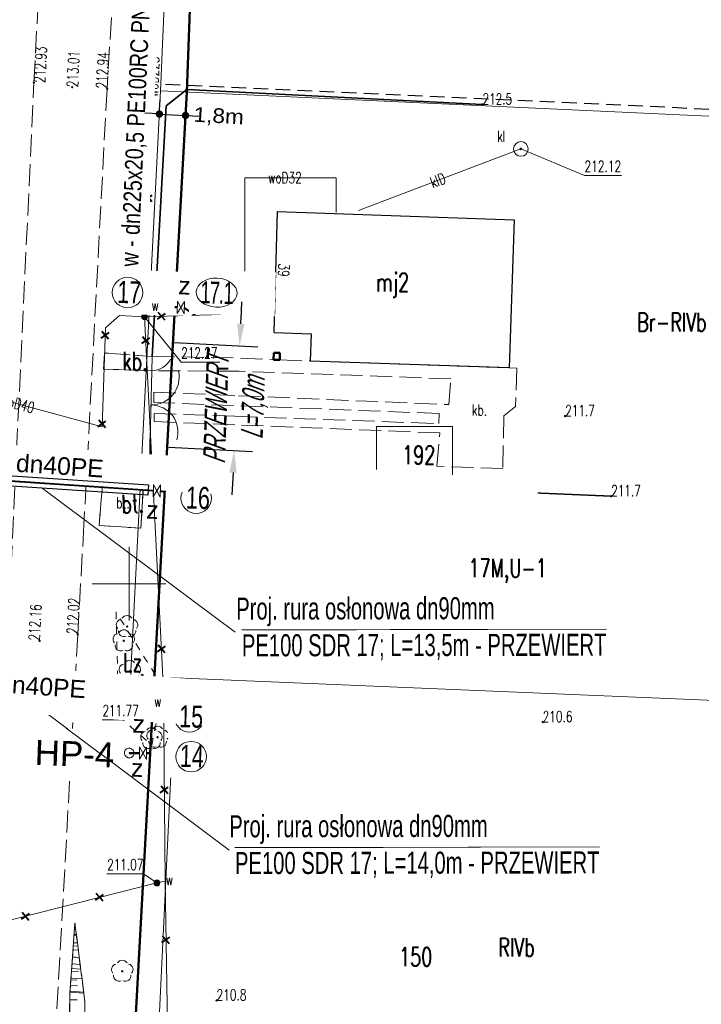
# Model space of a CAD drawing. Header units: metres. Extents: x 7496982 to 7497528, y 5603168 to 5605598.
# Tile 27 of 74: x 7497143 to 7497189, y 5603821 to 5603888. Entities that reach past the tile are written whole.
import ezdxf
from ezdxf.enums import TextEntityAlignment as Align

# ---------------------------------------------------------------- set-up
doc = ezdxf.new("R2010")
doc.units = ezdxf.units.M
doc.header["$MEASUREMENT"] = 0
for name, pattern in [('1', [0]), ('1_SUKP', [0]), ('1_SUWP', [0]), ('2', [1.5, 1, -0.5]), ('2_1', [0]), ('2_OTKJ', [2, 1.5, -0.5]), ('2_OTKU', [2, 1.5, -0.5]), ('2_OTOB', [2, 1, -1]), ('2_OTOF', [0]), ('2_OTOO', [0]), ('2_OTRK', [1.75, 1.25, -0.5]), ('2_OTRKG', [1.75, 1.25, -0.5]), ('4', [2.5, 1.5, -1]), ('BGT', [0]), ('BUD', [0]), ('GDE', [0]), ('GUZ', [1, 0.5, -0.5]), ('KOC', [1.5, 1, -0.5]), ('WSD', [1.75, 1.25, -0.5]), ('WSG', [0])]:
    doc.linetypes.add(name, pattern=pattern)
doc.layers.get('0').update_dxf_attribs({"color": 250, "linetype": 'CONTINUOUS', "lineweight": 100})
doc.layers.get('Defpoints').update_dxf_attribs({"linetype": 'CONTINUOUS'})
for name, color, linetype, lineweight in [('! IS_opis woda', 7, 'CONTINUOUS', 9), ('! IS_woda', 5, 'CONTINUOUS', 50), ('! r.o.', 7, 'CONTINUOUS', 30), ('!!_IS_Woda', 5, 'CONTINUOUS', 50), ('!_gaz', 40, 'CONTINUOUS', 40), ('!COPIS', 7, 'CONTINUOUS', 15), ('2_granice działek', 6, 'CONTINUOUS', 20), ('_MAPA_L_0', 7, '1', 18), ('EADTD_T_0_T_0', 6, 'CONTINUOUS', 0), ('EBUOA_T_1', 14, 'CONTINUOUS', 25), ('EBUPP_L_0', 14, 'BUD', 50), ('EBUPP_L_1', 250, 'BUD', 30), ('EDZPD_L_0', 3, 'GDE', 18), ('EDZTD_T_0', 3, 'CONTINUOUS', 18), ('EKLTK_T_0', 90, 'CONTINUOUS', 25), ('EUZOU_T_0', 90, 'CONTINUOUS', 25), ('EUZPU_L_0', 90, '4', 18), ('OTK_E_T_3', 7, 'CONTINUOUS', 0), ('OTK_L_0', 7, '2_OTKJ', 18), ('OTK_L_4', 7, '2_OTKU', 18), ('OTO_L_0', 7, '2_OTOO', 35), ('OTO_L_1', 7, '2_OTOB', 18), ('OTO_L_2', 7, '2_OTOF', 18), ('OTR_L_1', 7, '2_OTRK', 18), ('OTR_T_0', 7, 'CONTINUOUS', 18), ('OTR_T_1', 7, 'CONTINUOUS', 18), ('OTZ_T_0', 3, 'CONTINUOUS', 18), ('PLAN_L_0', 214, '2', 30), ('PLAN_T_0', 214, 'CONTINUOUS', 30), ('SDROK_T_1_T_0', 7, 'CONTINUOUS', 0), ('SDRPK_L_2_L_0', 11, '1', 0), ('SUK_E_T_2', 34, 'CONTINUOUS', 0), ('SUK_T_2', 34, 'CONTINUOUS', 18), ('SUKP_E_T_0', 34, 'CONTINUOUS', 0), ('SUKP_L_0', 34, '1_SUKP', 18), ('SUKR_T_0', 34, 'CONTINUOUS', 18), ('SUW_E_T_2', 5, 'CONTINUOUS', 0), ('SUW_T_2', 5, 'CONTINUOUS', 18), ('SUW_T_5', 5, 'CONTINUOUS', 18), ('SUWP_E_T_0', 5, 'CONTINUOUS', 0), ('SUWP_L_0', 5, '1_SUWP', 18), ('SUWR_T_0', 5, 'CONTINUOUS', 18), ('SZOPO_L_0_L_0', 171, '1', 0), ('SZOPO_T_0_T_0', 171, 'CONTINUOUS', 0), ('SZZPZ_T_0_T_0', 7, 'CONTINUOUS', 0), ('WUKPS_L_1_L_0', 7, '1', 0)]:
    doc.layers.add(name, color=color, linetype=linetype, lineweight=lineweight)
doc.layers.add('view', color=7, linetype='CONTINUOUS')
doc.styles.add('ARIAL', font='arial.ttf', dxfattribs={"width": 0.8})
doc.styles.add('R', font='arial.ttf')
doc.styles.add('RD', font='arial.ttf', dxfattribs={"width": 1.1})
doc.styles.get("Standard").update_dxf_attribs({"font": 'Simplex.SHX', "width": 0.75})
doc.styles.add('styl1', font='arial.ttf', dxfattribs={"oblique": 18})
doc.dimstyles.get("Standard").update_dxf_attribs({"dimtxt": 1, "dimasz": 1, "dimexe": 1, "dimexo": 1, "dimgap": 1, "dimtad": 1, "dimtxsty": 'Standard', "dimcen": 2.5, "dimadec": 0, "dimazin": 0, "dimtfac": 1, "dimtmove": 0, "dimatfit": 3, "dimfxl": 1, "dimarcsym": 0})

# ---------------------------------------------------------------- blocks, each defined once
blk = doc.blocks.new('1_SUKM')
at = {"linetype": 'Continuous'}
blk.add_circle((0, 0), 0.5, dxfattribs=at)
blk = doc.blocks.new('1_SUWH')
at = {"linetype": 'Continuous'}
for p, q in [((0, 1), (-0.35355, 0.64645)), ((0, 1), (0.35355, 0.64645)), ((0, 0.5), (0, 1))]:
    blk.add_line(p, q, dxfattribs=at)
blk.add_circle((0, 0), 0.5, dxfattribs=at)
blk = doc.blocks.new('1_SUWW')
at = {"linetype": 'Continuous'}
for radius in [0.2, 0.175, 0.15, 0.125, 0.1, 0.075, 0.05, 0.025, 0.00715]:
    blk.add_circle((0, 0), radius, dxfattribs=at)
blk = doc.blocks.new('1_SUPS')
at = {"linetype": 'Continuous'}
blk.add_circle((0, 0), 0.0625, dxfattribs=at)
blk = doc.blocks.new('2_OTZL')
at = {"linetype": 'Continuous'}
blk.add_circle((0, 0), 0.045, dxfattribs=at)
for centre, start, end in [((0, 0.375), 30.14012, 149.85988), ((-0.357, 0.116), 102.14447, 221.86002), ((0.357, 0.116), 318.13998, 77.85553), ((-0.22, -0.303), 174.14818, 293.85423), ((0.22, -0.303), 246.14577, 5.85182)]:
    blk.add_arc(centre, 0.375, start, end, dxfattribs=at)
blk = doc.blocks.new('2_OTRS')
at = {"linetype": 'Continuous'}
blk.add_circle((0, 0), 0.045, dxfattribs=at)
blk = doc.blocks.new('2_OTRN')
at = {"linetype": 'Continuous'}
blk.add_circle((0, 0), 0.045, dxfattribs=at)
blk = doc.blocks.new('BGBL')
at = {"linetype": 'Continuous'}
blk.add_arc((-1.5, 0), 1.5, 359.99955, 60, dxfattribs=at)
blk = doc.blocks.new('DLI')
at = {"linetype": 'Continuous'}
blk.add_circle((0, 0), 0.045, dxfattribs=at)
for centre, start, end in [((0, 0.375), 30.14012, 149.85988), ((-0.357, 0.116), 102.14447, 221.86002), ((0.357, 0.116), 318.13998, 77.85553), ((-0.22, -0.303), 174.14818, 293.85423), ((0.22, -0.303), 246.14577, 5.85182)]:
    blk.add_arc(centre, 0.375, start, end, dxfattribs=at)
blk = doc.blocks.new('Hydrant_P-Poż_215')
at = {"layer": 'view', "color": 5, "linetype": 'Continuous', "const_width": 0.005}
for points in [[(0.12, 0.03, 1.579272), (-0.05, -0.11)], [(0.05, -0.11, 0.219529), (0.11, -0.03)]]:
    blk.add_lwpolyline(points, format="xyb", dxfattribs=at)
blk.add_lwpolyline([(-0.1, 0, 1), (0.1, 0, 1)], format="xyb", close=True, dxfattribs=at)
for points in [[(0.1, 0.03), (0.13, 0.03)], [(0.1, 0.03), (0.1, -0.03)], [(0.1, 0.01), (0.1, 0.01)], [(0.13, -0.03), (0.13, 0.03)], [(-0.05, -0.09), (-0.05, -0.15)], [(0.05, -0.15), (-0.05, -0.15)], [(0.05, -0.09), (0.05, -0.15)], [(0.1, -0.01), (0.1, -0.01)], [(0.1, -0.03), (0.13, -0.03)]]:
    blk.add_lwpolyline(points, dxfattribs=at)
blk = doc.blocks.new('krzyż')
at = {"layer": '!_gaz', "color": 1, "linetype": 'ByBlock'}
for points in [[(-0.49, 0.45), (0.49, -0.45)], [(-0.43, -0.58), (0.4, 0.54)]]:
    blk.add_lwpolyline(points, dxfattribs=at)
blk = doc.blocks.new('*D573')
at = {"layer": '! IS_opis woda', "color": 0, "lineweight": 30, "transparency": 16777216}
for p, q in [((7497157.595, 5603867.675), (7497157.673, 5603869.173)), ((7497157.068, 5603857.555), (7497156.99, 5603856.057))]:
    blk.add_line(p, q, dxfattribs=at)
at = {"layer": '! IS_opis woda', "color": 0, "lineweight": -2, "transparency": 16777216}
for p, q in [((7497153.064, 5603866.409), (7497158.765, 5603866.112)), ((7497152.693, 5603859.285), (7497158.394, 5603858.988))]:
    blk.add_line(p, q, dxfattribs=at)
at = {"layer": '! IS_opis woda', "color": 0, "transparency": 16777216}
for points in [[(7497157.345, 5603867.688), (7497157.845, 5603867.662), (7497157.517, 5603866.177)], [(7497156.818, 5603857.568), (7497157.317, 5603857.542), (7497157.146, 5603859.053)]]:
    blk.add_solid(points, dxfattribs=at)
at = {"layer": 'Defpoints', "color": 0, "transparency": 16777216}
for p in [(7497153.002, 5603866.412), (7497157.517, 5603866.177), (7497152.631, 5603859.288)]:
    blk.add_point(p, dxfattribs=at)
at = {"layer": '! IS_opis woda', "color": 0, "lineweight": 9, "transparency": 16777216, "insert": (7497157.289, 5603861.807), "char_height": 1.5, "width": 14.65562, "attachment_point": 5, "rotation": 88, "style": 'styl1'}
blk.add_mtext('\\A1;{\\W0.6;PRZEWIERT\\P L=7,0m}', dxfattribs=at)
blk = doc.blocks.new('_Dot')
at = {"color": 0, "linetype": 'ByBlock', "lineweight": -2}
blk.add_line((-0.5, 0), (-1, 0), dxfattribs=at)
at = {"color": 0, "linetype": 'ByBlock', "const_width": 0.5}
blk.add_lwpolyline([(-0.25, 0, 1), (0.25, 0, 1)], format="xyb", close=True, dxfattribs=at)
blk = doc.blocks.new('*D608')
at = {"layer": '!COPIS', "color": 0, "lineweight": -2, "transparency": 16777216}
for p, q in [((7497152.075, 5603882.208), (7497152.115, 5603882.946)), ((7497153.847, 5603882.112), (7497153.887, 5603882.849)), ((7497151.561, 5603881.975), (7497151.062, 5603882.002)), ((7497152.06, 5603881.948), (7497153.833, 5603881.851)), ((7497154.332, 5603881.824), (7497154.831, 5603881.796))]:
    blk.add_line(p, q, dxfattribs=at)
at = {"layer": 'Defpoints', "color": 0, "transparency": 16777216}
for p in [(7497152.058, 5603881.909), (7497153.831, 5603881.812), (7497153.833, 5603881.851)]:
    blk.add_point(p, dxfattribs=at)
at = {"layer": '!COPIS', "color": 0, "lineweight": -2, "transparency": 16777216, "xscale": 0.5, "yscale": 0.5, "zscale": 0.5}
for p, rotation in [((7497152.06, 5603881.948), 356.8753429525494), ((7497153.833, 5603881.851), 176.8753429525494)]:
    blk.add_blockref('_Dot', p, dxfattribs=dict(at, rotation=rotation))
at = {"layer": '!COPIS', "color": 0, "transparency": 16777216, "insert": (7497156.093, 5603881.743), "char_height": 1, "attachment_point": 5, "rotation": 356.87534, "style": 'RD'}
blk.add_mtext('1,8m', dxfattribs=at)

msp = doc.modelspace()

# ---------------------------------------------------------------- linework, layer by layer
at = {"layer": '! IS_woda', "linetype": 'Continuous'}
for points in [[(7497154.99108, 5603912.59859), (7497153.92101, 5603883.44736), (7497152.47341, 5603857.24623), (7497151.59517, 5603841.33238), (7497150.93511, 5603829.40338), (7497149.76983, 5603808.31219), (7497148.66647, 5603788.34158), (7497147.76083, 5603771.94982), (7497145.76374, 5603735.80312)], [(7497137.73164, 5603863.52002), (7497137.50279, 5603857.28403), (7497151.65069, 5603856.33673)], [(7497152.12923, 5603856.3035), (7497152.41755, 5603856.28463)], [(7497136.44589, 5603842.09478), (7497136.44589, 5603842.09478), (7497150.72651, 5603841.38416)], [(7497151.20505, 5603841.35093), (7497151.59517, 5603841.33238)]]:
    msp.add_lwpolyline(points, dxfattribs=at)
at = {"layer": '!!_IS_Woda'}
for points in [[(7497150.70863, 5603838.47639), (7497150.00586, 5603838.48286)], [(7497151.42422, 5603838.46554), (7497151.18923, 5603838.47229)]]:
    msp.add_lwpolyline(points, dxfattribs=at)
at = {"layer": '!!_IS_Woda', "lineweight": 13}
msp.add_lwpolyline([(7497150.71314, 5603838.91124), (7497151.18315, 5603838.04835), (7497151.19236, 5603838.89182), (7497150.70393, 5603838.06777)], close=True, dxfattribs=at)
for start, end in [(100.4579851, 280.4579851), (280.4579851, 100.4579851)]:
    msp.add_arc((7497150.01302, 5603838.4873, 0), 0.32652, start, end, dxfattribs=at)
at = {"layer": '2_granice działek', "linetype": 'Continuous', "lineweight": 0}
msp.add_lwpolyline([(7497166.81619, 5603860.70478), (7497171.98688, 5603860.70478), (7497171.98688, 5603857.32023), (7497166.81619, 5603857.32023)], close=True, dxfattribs=at)
at = {"layer": '_MAPA_L_0', "linetype": '1'}
for p, q in [((7497150, 5603847.5), (7497150, 5603852.5)), ((7497147.5, 5603850), (7497152.5, 5603850))]:
    msp.add_line(p, q, dxfattribs=at)
at = {"layer": 'EBUPP_L_0', "linetype": '1'}
for p, q in [((7497159.83898, 5603865.70792), (7497159.82618, 5603865.23615)), ((7497159.82618, 5603865.23615), (7497160.24339, 5603865.22168)), ((7497160.25861, 5603865.69441), (7497159.83898, 5603865.70792)), ((7497160.24339, 5603865.22168), (7497160.25861, 5603865.69441))]:
    msp.add_line(p, q, dxfattribs=at)
at = {"layer": 'EBUPP_L_1', "linetype": '1'}
for p, q in [((7497159.87616, 5603867.07801), (7497160.09963, 5603875.31368)), ((7497160.09963, 5603875.31368), (7497176.17711, 5603874.74714)), ((7497176.17711, 5603874.74714), (7497175.85302, 5603864.67999)), ((7497159.87616, 5603867.07801), (7497162.38255, 5603866.99732)), ((7497162.38255, 5603866.99732), (7497162.32306, 5603865.14951)), ((7497175.85302, 5603864.67999), (7497162.32306, 5603865.14951))]:
    msp.add_line(p, q, dxfattribs=at)
at = {"layer": 'EDZPD_L_0', "linetype": 'GDE'}
for p, q in [((7497152.14, 5603883.53), (7497153.34, 5603912.68)), ((7497150.1, 5603843.61), (7497152.14, 5603883.53)), ((7497152.14, 5603883.53), (7497265.53395, 5603878.26828)), ((7497153.15, 5603843.59), (7497150.1, 5603843.61)), ((7497151.46, 5603808.28), (7497153.15, 5603843.59)), ((7497263.73753, 5603838.96371), (7497153.15, 5603843.59))]:
    msp.add_line(p, q, dxfattribs=at)
at = {"layer": 'EUZPU_L_0', "linetype": 'GUZ'}
for p, q in [((7497149.11, 5603848.08), (7497149.3, 5603841)), ((7497152.31, 5603842.96), (7497149.11, 5603848.08)), ((7497151.55, 5603839.01), (7497152.31, 5603842.96)), ((7497149.3, 5603841), (7497151.55, 5603839.01))]:
    msp.add_line(p, q, dxfattribs=at)
at = {"layer": 'OTK_L_0', "linetype": '2_OTKJ'}
for p, q in [((7497143.53, 5603884.09), (7497144.606, 5603904.763)), ((7497149.794, 5603904.474), (7497148.5, 5603883.66)), ((7497141.5, 5603841.09), (7497143.53, 5603884.09)), ((7497148.5, 5603883.66), (7497147.08, 5603856.9)), ((7497147.08, 5603856.9), (7497146.93, 5603854.02)), ((7497146.93, 5603854.02), (7497146.51, 5603846.55)), ((7497146.51, 5603846.55), (7497144.32, 5603807.1))]:
    msp.add_line(p, q, dxfattribs=at)
at = {"layer": 'OTK_L_4', "linetype": '2_OTKU'}
for p, q in [((7497148.27, 5603864.6), (7497148.33, 5603865.69)), ((7497148.33, 5603865.69), (7497151.58, 5603865.46)), ((7497151.58, 5603865.46), (7497157.58, 5603865.35)), ((7497157.58, 5603865.35), (7497159.83, 5603865.24)), ((7497159.83, 5603865.24), (7497160.24, 5603865.22)), ((7497151.55, 5603864.49), (7497148.27, 5603864.6)), ((7497160.24, 5603865.22), (7497162.32, 5603865.15)), ((7497162.32, 5603865.15), (7497175.85, 5603864.68)), ((7497175.85, 5603864.68), (7497176.37205, 5603864.66249)), ((7497176.37205, 5603864.66249), (7497176.2756, 5603862.05845)), ((7497157.49, 5603864.45), (7497151.55, 5603864.49)), ((7497171.88, 5603863.94), (7497157.49, 5603864.45)), ((7497171.75, 5603862.18), (7497171.88, 5603863.94)), ((7497151.69, 5603863.03), (7497157.43, 5603862.79)), ((7497151.69, 5603862.33), (7497151.69, 5603863.03)), ((7497157.43, 5603862.79), (7497171.75, 5603862.18)), ((7497171.09, 5603861.58), (7497151.69, 5603862.33)), ((7497176.2756, 5603862.05845), (7497175.48, 5603861.41)), ((7497151.7, 5603861.59), (7497157.2, 5603861.39)), ((7497151.7, 5603861.03), (7497151.7, 5603861.59)), ((7497157.2, 5603861.39), (7497171.07, 5603860.89)), ((7497171.07, 5603860.89), (7497171.09, 5603861.58)), ((7497175.48, 5603861.41), (7497175.42, 5603857.83)), ((7497157.19, 5603860.81), (7497151.7, 5603861.03)), ((7497171.14, 5603860.26), (7497157.19, 5603860.81)), ((7497170.92, 5603858), (7497171.14, 5603860.26)), ((7497175.42, 5603857.83), (7497170.92, 5603858)), ((7497148.21, 5603856.92), (7497147.96, 5603853.95)), ((7497150.98, 5603856.83), (7497148.21, 5603856.92)), ((7497150.8, 5603853.78), (7497150.98, 5603856.83)), ((7497147.96, 5603853.95), (7497150.8, 5603853.78))]:
    msp.add_line(p, q, dxfattribs=at)
at = {"layer": 'OTO_L_0', "linetype": '2_OTOO'}
for p, q in [((7497152.53, 5603882.51), (7497153.93, 5603883.61)), ((7497153.93, 5603883.61), (7497174.03, 5603882.6)), ((7497151.58, 5603865.46), (7497152.53, 5603882.51)), ((7497151.45, 5603857.29), (7497151.44, 5603859.83)), ((7497182.78, 5603855.95), (7497151.45, 5603857.29))]:
    msp.add_line(p, q, dxfattribs=at)
at = {"layer": 'OTO_L_1', "linetype": '2_OTOB'}
msp.add_line((7497151.55, 5603864.49), (7497151.44, 5603859.83), dxfattribs=at)
at = {"layer": 'OTO_L_2', "linetype": '2_OTOF'}
msp.add_line((7497151.58, 5603865.46), (7497151.55, 5603864.49), dxfattribs=at)
at = {"layer": 'OTR_L_1', "linetype": '2_OTRKG'}
for p, q in [((7497146.32, 5603826.91), (7497145.97, 5603822.06)), ((7497145.97, 5603822.06), (7497145.77, 5603808.8))]:
    msp.add_line(p, q, dxfattribs=at)
at = {"layer": 'OTR_L_1', "linetype": '2_1'}
for p, q in [((7497146.29404, 5603826.55033), (7497146.36595, 5603826.54515)), ((7497146.25926, 5603826.06827), (7497146.42754, 5603826.05613)), ((7497146.18968, 5603825.10414), (7497146.55071, 5603825.07809)), ((7497146.22447, 5603825.58621), (7497146.48912, 5603825.56711)), ((7497146.15489, 5603824.62208), (7497146.6123, 5603824.58907)), ((7497146.1201, 5603824.14001), (7497146.67389, 5603824.10005)), ((7497146.05053, 5603823.17588), (7497146.79706, 5603823.12201)), ((7497146.08532, 5603823.65795), (7497146.56738, 5603823.62316)), ((7497146.01574, 5603822.69382), (7497146.4978, 5603822.65903)), ((7497145.96466, 5603821.70579), (7497146.471, 5603821.69815)), ((7497145.98095, 5603822.21175), (7497146.92023, 5603822.14397))]:
    msp.add_line(p, q, dxfattribs=at)
at = {"layer": 'OTR_L_1', "linetype": '2_OTRK'}
for p, q in [((7497146.99, 5603821.59), (7497146.32, 5603826.91)), ((7497146.85, 5603809.07), (7497146.99, 5603821.59))]:
    msp.add_line(p, q, dxfattribs=at)
at = {"layer": 'PLAN_L_0', "linetype": '2'}
msp.add_line((7497210.40654, 5603881.30389), (7497152.26925, 5603883.97074), dxfattribs=at)
at = {"layer": 'SDRPK_L_2_L_0', "linetype": 'KOC'}
for p, q in [((7497148.33, 5603865.69), (7497148.27, 5603864.6)), ((7497151.58, 5603865.46), (7497148.33, 5603865.69)), ((7497148.27, 5603864.6), (7497151.55, 5603864.49)), ((7497148.21, 5603856.92), (7497147.96, 5603853.95)), ((7497150.98, 5603856.83), (7497148.21, 5603856.92)), ((7497150.8, 5603853.78), (7497150.98, 5603856.83)), ((7497147.96, 5603853.95), (7497150.8, 5603853.78))]:
    msp.add_line(p, q, dxfattribs=at)
at = {"layer": 'SUKP_L_0', "linetype": '1_SUKP'}
msp.add_line((7497176.64427, 5603879.57433), (7497165.59733, 5603875.38985), dxfattribs=at)
at = {"layer": 'SUKR_T_0', "linetype": 'Continuous', "lineweight": 0}
for p, q in [((7497176.64427, 5603879.57433), (7497180.98091, 5603877.76312)), ((7497180.98091, 5603877.76312), (7497183.47803, 5603877.76312))]:
    msp.add_line(p, q, dxfattribs=at)
at = {"layer": 'SUWP_L_0', "linetype": '1_SUWP'}
for p, q in [((7497151.05059, 5603868.15965), (7497151.95207, 5603895.26812)), ((7497157.86394, 5603868.36679), (7497157.86394, 5603877.61849)), ((7497157.86394, 5603877.61849), (7497164.08248, 5603877.61849)), ((7497164.08248, 5603877.61849), (7497164.08248, 5603875.25286)), ((7497149.35142, 5603868.25095), (7497148.3999, 5603867.4019)), ((7497151.05059, 5603868.15965), (7497149.35142, 5603868.25095)), ((7497151.05059, 5603868.15965), (7497157.86394, 5603868.36679)), ((7497152.34998, 5603842.75533), (7497151.05059, 5603868.15965)), ((7497148.3999, 5603867.4019), (7497148.16597, 5603860.68271)), ((7497148.16597, 5603860.68271), (7497129.46583, 5603865.7606)), ((7497150.87913, 5603842.85653), (7497151.58927, 5603842.80732)), ((7497151.58927, 5603842.80732), (7497152.34998, 5603842.75533)), ((7497152.46053, 5603829.76829), (7497152.34998, 5603842.75533)), ((7497151.89415, 5603829.64615), (7497152.46053, 5603829.76829)), ((7497153.06566, 5603788.07101), (7497152.46053, 5603829.76829)), ((7497151.89415, 5603829.64615), (7497135.06699, 5603825.38672))]:
    msp.add_line(p, q, dxfattribs=at)
at = {"layer": 'SUWR_T_0', "linetype": 'Continuous', "lineweight": 0}
for p, q in [((7497151.05059, 5603868.15965), (7497153.53741, 5603865.0696)), ((7497153.53741, 5603865.0696), (7497156.17025, 5603865.0696)), ((7497151.58927, 5603842.80732), (7497150.65783, 5603840.75231)), ((7497148.1607, 5603840.75231), (7497150.65783, 5603840.75231)), ((7497148.48206, 5603830.27264), (7497150.97918, 5603830.27264)), ((7497151.89415, 5603829.64614), (7497150.97918, 5603830.27264))]:
    msp.add_line(p, q, dxfattribs=at)
at = {"layer": 'SZOPO_L_0_L_0', "linetype": 'BGT'}
for p, q in [((7497151.58, 5603865.46), (7497151.55, 5603864.49)), ((7497151.44, 5603859.83), (7497151.45, 5603857.29))]:
    msp.add_line(p, q, dxfattribs=at)
at = {"layer": 'SZOPO_L_0_L_0', "linetype": '1'}
msp.add_line((7497151.55, 5603864.49), (7497151.44, 5603859.83), dxfattribs=at)
for centre, radius, start, end in [((7497151.51621, 5603864.0496), 1.88972, 269.3570251, 12.1456889), ((7497151.47649, 5603860.30817), 1.85192, 343.6610073, 89.4273813)]:
    msp.add_arc(centre, radius, start, end, dxfattribs=at)
at = {"layer": 'WUKPS_L_1_L_0', "linetype": 'WSG'}
for p, q in [((7497146.32, 5603826.91), (7497145.97, 5603822.06)), ((7497145.97, 5603822.06), (7497145.98, 5603816.39))]:
    msp.add_line(p, q, dxfattribs=at)
at = {"layer": 'WUKPS_L_1_L_0', "linetype": 'WSD'}
for p, q in [((7497146.32, 5603826.91), (7497146.99, 5603821.59)), ((7497146.99, 5603821.59), (7497146.99, 5603816.23))]:
    msp.add_line(p, q, dxfattribs=at)
at = {"layer": 'WUKPS_L_1_L_0', "linetype": '1'}
for p, q in [((7497146.26446, 5603826.14042), (7497146.3444, 5603826.13465)), ((7497146.20893, 5603825.37084), (7497146.51664, 5603825.34864)), ((7497146.15339, 5603824.60127), (7497146.39319, 5603824.58396)), ((7497146.09785, 5603823.83169), (7497146.71328, 5603823.78728)), ((7497146.04232, 5603823.06211), (7497146.44198, 5603823.03327)), ((7497145.98678, 5603822.29253), (7497146.90991, 5603822.22591))]:
    msp.add_line(p, q, dxfattribs=at)
for p in [(7497146.32, 5603826.91), (7497146.32, 5603826.91), (7497145.97, 5603822.06)]:
    msp.add_point(p, dxfattribs=at)

# ---------------------------------------------------------------- block references
at = {"layer": '!!_IS_Woda', "lineweight": 13, "xscale": 0.6220800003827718, "yscale": 0.6220800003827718, "zscale": 0.6220800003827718, "rotation": 51.76057410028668}
msp.add_blockref('Hydrant_P-Poż_215', (7497150.00586, 5603838.48286, 0), dxfattribs=at)
at = {"layer": '!_gaz', "linetype": 'ByBlock', "transparency": 33554687, "xscale": 0.5, "yscale": 0.5, "zscale": 0.5, "rotation": 77.69848993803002}
for p in [(7497151.30702, 5603876.23635), (7497148.36947, 5603866.89928), (7497151.13166, 5603866.53799), (7497148.15461, 5603860.871), (7497152.20003, 5603845.56587), (7497152.34998, 5603842.75533), (7497152.39396, 5603835.97571), (7497147.99322, 5603828.67512), (7497142.94506, 5603827.37703), (7497152.49932, 5603825.77946)]:
    msp.add_blockref('krzyż', p, dxfattribs=at)
at = {"layer": 'OTR_T_0', "rotation": 86.8745593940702}
for p in [(7497143.53, 5603884.09), (7497146.13, 5603883.77), (7497148.5, 5603883.66), (7497146.51, 5603846.55), (7497143.91, 5603846.11)]:
    msp.add_blockref('2_OTRS', p, dxfattribs=at)
at = {"layer": 'OTR_T_1'}
for p in [(7497174.03, 5603882.6), (7497179.65257, 5603861.40362), (7497182.78, 5603855.95), (7497178.12656, 5603840.58887), (7497155.95, 5603821.66)]:
    msp.add_blockref('2_OTRN', p, dxfattribs=at)
at = {"layer": 'OTZ_T_0'}
for p in [(7497149.86, 5603847.09), (7497149.64, 5603846.12), (7497150.05, 5603844.05), (7497149.48, 5603842.78), (7497149.89, 5603842.34), (7497151.55, 5603842.31), (7497151.52, 5603839.47), (7497151.94, 5603839.56), (7497149.53409, 5603823.64577)]:
    msp.add_blockref('2_OTZL', p, dxfattribs=at)
at = {"layer": 'SUK_T_2'}
msp.add_blockref('1_SUKM', (7497176.64427, 5603879.57433), dxfattribs=at)
at = {"layer": 'SUKR_T_0'}
msp.add_blockref('1_SUPS', (7497176.64427, 5603879.57433), dxfattribs=at)
at = {"layer": 'SUW_T_2'}
msp.add_blockref('1_SUWH', (7497150.87913, 5603842.85653), dxfattribs=at)
at = {"layer": 'SUW_T_5'}
for p in [(7497151.05059, 5603868.15965), (7497151.58927, 5603842.80732), (7497151.89415, 5603829.64615)]:
    msp.add_blockref('1_SUWW', p, dxfattribs=at)
at = {"layer": 'SUWR_T_0'}
for p in [(7497151.05059, 5603868.15965), (7497151.58927, 5603842.80732), (7497151.89415, 5603829.64615)]:
    msp.add_blockref('1_SUPS', p, dxfattribs=at)
at = {"layer": 'SZOPO_T_0_T_0', "rotation": 271.9121089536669}
msp.add_blockref('BGBL', (7497151.55, 5603864.49), dxfattribs=at)
at = {"layer": 'SZZPZ_T_0_T_0'}
for p in [(7497149.86, 5603847.09), (7497149.64, 5603846.12), (7497150.05, 5603844.05), (7497149.48, 5603842.78), (7497149.89, 5603842.34), (7497151.55, 5603842.31), (7497151.52, 5603839.47), (7497151.94, 5603839.56)]:
    msp.add_blockref('DLI', p, dxfattribs=at)

# ---------------------------------------------------------------- texts
at = {"layer": '! IS_opis woda', "lineweight": 9, "style": 'R'}
msp.add_text('z', height=1.2, rotation=358, dxfattribs=at).set_placement((7497150.11878, 5603836.88398))
at = {"layer": '!COPIS', "ltscale": 5, "insert": (7497156.81356, 5603834.25123), "char_height": 1.5, "attachment_point": 1, "rotation": 0.1014038, "style": 'ARIAL', "bg_fill": 3, "box_fill_scale": 1.5, "bg_fill_color": 256, "bg_fill_transparency": 0}
msp.add_mtext_dynamic_manual_height_columns('{\\fArial Narrow|b0|i0|c238|p34;Proj. rura osłonowa dn90mm\\P\\O PE100 SDR 17; L=14,0m - PRZEWIERT}', width=29.8894751, gutter_width=12.5, heights=[0], dxfattribs=at)
at = {"layer": 'EADTD_T_0_T_0', "width": 0.7}
msp.add_text('39', height=0.75, rotation=267.397429, dxfattribs=at).set_placement((7497160.14614, 5603871.34767), align=Align.CENTER)
at = {"layer": 'EBUOA_T_1', "width": 0.7}
msp.add_text('mj2', height=1.25001, dxfattribs=at).set_placement((7497166.79554, 5603871.13301), align=Align.TOP_LEFT)
at = {"layer": 'EDZTD_T_0', "width": 0.7}
for s, p in [('192', (7497168.56836, 5603859.38232)), ('150', (7497168.36659, 5603825.24955))]:
    msp.add_text(s, height=1.25001, dxfattribs=at).set_placement(p, align=Align.TOP_LEFT)
at = {"layer": 'EKLTK_T_0', "width": 0.7}
for s, p in [('Br-RIVb', (7497184.54709, 5603868.41524)), ('RIVb', (7497175.10479, 5603825.89924))]:
    msp.add_text(s, height=1.25001, dxfattribs=at).set_placement(p, align=Align.TOP_LEFT)
at = {"layer": 'EUZOU_T_0', "lineweight": 13, "width": 0.7}
msp.add_text('Lz', height=1.25001, dxfattribs=at).set_placement((7497149.58778, 5603845.27577), align=Align.TOP_LEFT)
at = {"layer": 'OTK_E_T_3', "lineweight": 9, "width": 0.7}
msp.add_text('kb.', height=0.75, rotation=359.4270613, dxfattribs=at).set_placement((7497173.83376, 5603861.81775), align=Align.MIDDLE)
msp.add_text('bt.', height=0.75, dxfattribs=at).set_placement((7497149.59385, 5603855.50611), align=Align.MIDDLE)
at = {"layer": 'OTR_T_0', "lineweight": 9, "width": 0.7}
msp.add_text('212.93', height=0.75, rotation=86.8745594, dxfattribs=at).set_placement((7497143.53, 5603884.09), align=Align.TOP_LEFT)
msp.add_text('213.01', height=0.75, rotation=86.8745594, dxfattribs=at).set_placement((7497146.13, 5603883.77), align=Align.MIDDLE_LEFT)
for s, p in [('212.94', (7497148.5, 5603883.66)), ('212.02', (7497146.51, 5603846.55)), ('212.16', (7497143.91, 5603846.11))]:
    msp.add_text(s, height=0.75, rotation=86.8745594, dxfattribs=at).set_placement(p)
at = {"layer": 'OTR_T_1', "lineweight": 9, "width": 0.7}
for s, p in [('212.5', (7497174.03, 5603882.6)), ('211.7', (7497179.65257, 5603861.40362)), ('211.7', (7497182.78, 5603855.95)), ('210.6', (7497178.12656, 5603840.58887)), ('210.8', (7497155.95, 5603821.66))]:
    msp.add_text(s, height=0.75, dxfattribs=at).set_placement(p)
at = {"layer": 'PLAN_T_0', "width": 0.7}
msp.add_text('17M,U-1', height=1.25, dxfattribs=at).set_placement((7497173.08142, 5603850.44205))
at = {"layer": 'SDROK_T_1_T_0', "width": 0.7}
for s, rotation, p in [('kb.', 359.5936584, (7497150.39722, 5603865.13684)), ('bt.', 2.694281, (7497150.23511, 5603855.44985))]:
    msp.add_text(s, height=1.25, rotation=rotation, dxfattribs=at).set_placement(p, align=Align.MIDDLE)
at = {"layer": 'SUK_E_T_2', "lineweight": 9, "width": 0.7}
msp.add_text('kl', height=0.75, dxfattribs=at).set_placement((7497175.02234, 5603880.05551))
at = {"layer": 'SUKP_E_T_0', "lineweight": 9, "width": 0.7}
msp.add_text('klD', height=0.75, rotation=20.7462251, dxfattribs=at).set_placement((7497170.99766, 5603877.43545), align=Align.MIDDLE)
at = {"layer": 'SUKR_T_0', "lineweight": 9, "width": 0.7}
msp.add_text('212.12', height=0.75, dxfattribs=at).set_placement((7497180.98091, 5603878.01312))
at = {"layer": 'SUW_E_T_2', "lineweight": 9, "width": 0.7}
for p in [(7497151.52596, 5603868.56854), (7497151.71182, 5603841.6347), (7497152.49663, 5603829.50013)]:
    msp.add_text('w', height=0.75, dxfattribs=at).set_placement(p)
at = {"layer": 'SUWP_E_T_0', "lineweight": 9, "width": 0.7}
for s, rotation, p in [('woD225', 87.9554505, (7497151.63352, 5603884.48841)), ('woD40', 344.8080525, (7497142.42515, 5603862.24159))]:
    msp.add_text(s, height=0.75, rotation=rotation, dxfattribs=at).set_placement(p, align=Align.MIDDLE)
msp.add_text('woD32', height=0.75, dxfattribs=at).set_placement((7497160.59963, 5603877.61849), align=Align.MIDDLE)
at = {"layer": 'SUWR_T_0', "lineweight": 9, "width": 0.7}
msp.add_text('212.27', height=0.75, dxfattribs=at).set_placement((7497153.53741, 5603865.3196))
for s, p in [('211.77', (7497150.65783, 5603841.00231)), ('211.07', (7497150.97918, 5603830.52264))]:
    msp.add_text(s, height=0.75, dxfattribs=at).set_placement(p, align=Align.RIGHT)

# ---------------------------------------------------------------- next in the draw order: texts
at = {"layer": '! IS_opis woda', "lineweight": 9, "char_height": 1.5, "attachment_point": 1, "rotation": 358.3836035, "line_spacing_factor": 1.5, "style": 'R', "bg_fill": 2}
for s, insert in [('{\\W0.7;17}', (7497149.21797, 5603870.59872)), ('{\\W0.7;16}', (7497153.88852, 5603856.6178)), ('{\\W0.7;14}', (7497153.47616, 5603839.04698))]:
    msp.add_mtext_dynamic_manual_height_columns(s, width=4.3403357, gutter_width=12.5, heights=[0], dxfattribs=dict(at, insert=insert))
at = {"layer": '! IS_opis woda', "lineweight": 9, "insert": (7497143.61564, 5603839.37844), "char_height": 1.7, "attachment_point": 1, "rotation": 358, "style": 'R', "bg_fill": 2}
msp.add_mtext_dynamic_manual_height_columns('HP-4', width=3.5863179, gutter_width=12.5, heights=[0], dxfattribs=at)

# ---------------------------------------------------------------- next in the draw order: linework, layer by layer
at = {"layer": '! IS_opis woda', "lineweight": 9}
for centre in [(7497149.89485, 5603869.80518), (7497154.5654, 5603855.82425)]:
    msp.add_circle(centre, 1.03793, dxfattribs=at)
at = {"layer": '! IS_woda', "linetype": 'Continuous'}
for points in [[(7497153.27616, 5603868.81524), (7497153.11273, 5603868.81757)], [(7497153.75274, 5603868.77265), (7497154.49267, 5603868.26786)]]:
    msp.add_lwpolyline(points, dxfattribs=at)
at = {"layer": '!!_IS_Woda', "lineweight": 13}
msp.add_lwpolyline([(7497153.2888, 5603869.22831), (7497153.73828, 5603868.35456), (7497153.76743, 5603869.19757), (7497153.25965, 5603868.3853)], close=True, dxfattribs=at)

# ---------------------------------------------------------------- next in the draw order: block references
at = {"layer": '!_gaz', "linetype": 'ByBlock', "transparency": 33554687, "xscale": 0.5, "yscale": 0.5, "zscale": 0.5, "rotation": 77.69848993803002}
msp.add_blockref('krzyż', (7497152.20881, 5603868.19663), dxfattribs=at)

# ---------------------------------------------------------------- next in the draw order: texts
at = {"layer": '! IS_opis woda', "lineweight": 9, "insert": (7497153.42862, 5603841.74522), "char_height": 1.5, "attachment_point": 1, "rotation": 358.3836035, "line_spacing_factor": 1.5, "style": 'R', "bg_fill": 2}
msp.add_mtext_dynamic_manual_height_columns('{\\W0.7;15}', width=4.3403357, gutter_width=12.5, heights=[0], dxfattribs=at)

# ---------------------------------------------------------------- next in the draw order: linework, layer by layer
at = {"layer": '! IS_opis woda', "lineweight": 9}
msp.add_circle((7497154.1055, 5603840.95167), 1.03793, dxfattribs=at)

# ---------------------------------------------------------------- next in the draw order: texts
at = {"layer": '! IS_opis woda', "color": 7, "lineweight": 9, "insert": (7497149.41111, 5603871.59995), "char_height": 1.2, "attachment_point": 1, "rotation": 87.4263852, "line_spacing_factor": 0.9, "style": 'R', "bg_fill": 2}
msp.add_mtext_dynamic_manual_height_columns('{\\W0.8;w - \\fArial|b0|i0|c238|p34;dn225x20,5\\fArial|b0|i0|c238|p34; PE100RC \\fArial|b0|i0|c238|p34;PN16 \\fArial|b0|i0|c238|p34;SDR11  }', width=34.9196507, gutter_width=12.5, heights=[0], dxfattribs=at)
at = {"layer": '! IS_opis woda', "lineweight": 9, "insert": (7497154.87464, 5603870.57862), "char_height": 1.5, "attachment_point": 1, "rotation": 358.3836035, "style": 'R', "bg_fill": 2}
msp.add_mtext_dynamic_manual_height_columns('{\\W0.6;\\T0.9;17.1}', width=4.3403357, gutter_width=12.5, heights=[0], dxfattribs=at)
at = {"layer": '! IS_opis woda', "color": 7, "lineweight": 9, "insert": (7497142.35906, 5603858.82017), "char_height": 1.2, "attachment_point": 1, "rotation": 356.1080498, "style": 'R', "bg_fill": 2}
msp.add_mtext_dynamic_manual_height_columns('{\\fArial|b0|i0|c238|p34;dn40}PE', width=34.9196507, gutter_width=12.5, heights=[0], dxfattribs=at)

# ---------------------------------------------------------------- next in the draw order: linework, layer by layer
at = {"layer": '! IS_opis woda', "lineweight": 9}
msp.add_ellipse((7497155.95184, 5603869.7989), major_axis=(1.39075, -0.06645), ratio=0.7093372, dxfattribs=at)
at = {"layer": '! r.o.', "ltscale": 0.08}
msp.add_lwpolyline([(7497137.9231, 5603857.61341), (7497151.32376, 5603856.72431), (7497151.28074, 5603856.02918), (7497137.87051, 5603856.91353)], close=True, dxfattribs=at)
at = {"layer": '!!_IS_Woda', "lineweight": 13}
msp.add_lwpolyline([(7497151.66529, 5603856.75916), (7497152.11478, 5603855.8854), (7497152.14392, 5603856.72842), (7497151.63615, 5603855.91614)], close=True, dxfattribs=at)

# ---------------------------------------------------------------- next in the draw order: texts
at = {"layer": '! IS_opis woda', "lineweight": 9, "style": 'R'}
for p in [(7497153.3336, 5603869.68977), (7497151.15203, 5603854.43296)]:
    msp.add_text('z', height=1.2, rotation=358, dxfattribs=at).set_placement(p)
at = {"layer": '! IS_opis woda', "color": 7, "lineweight": 9, "insert": (7497141.1532, 5603843.81452), "char_height": 1.2, "attachment_point": 1, "rotation": 356.1080498, "style": 'R', "bg_fill": 2}
msp.add_mtext_dynamic_manual_height_columns('{\\fArial|b0|i0|c238|p34;dn40}PE', width=34.9196507, gutter_width=12.5, heights=[0], dxfattribs=at)

# ---------------------------------------------------------------- next in the draw order: dimensions: what is measured, and where the dimension line sits
at = {"layer": '! IS_opis woda', "color": 7, "lineweight": 9}
dim = msp.add_linear_dim(base=(7497157.5169, 5603866.17712), p1=(7497152.6306, 5603859.28815), p2=(7497153.00185, 5603866.4124), angle=87.0169693, text='{\\W0.6;PRZEWIERT\\P L=7,0m}', dimstyle='Standard', override={"dimtxt": 1.5, "dimasz": 1.5, "dimexe": 1.25, "dimexo": 0.0625, "dimgap": 0.09, "dimtad": 0, "dimtih": 1, "dimtoh": 1, "dimdec": 4, "dimzin": 0, "dimdsep": 46, "dimtxsty": 'styl1', "dimcen": 0.09, "dimtdec": 4, "dimtofl": 0, "dimtolj": 1, "dimtzin": 0, "dimlwd": 30}, dxfattribs=at)
dim.commit()
dim.dimension.update_dxf_attribs({"geometry": '*D573', "text_midpoint": (7497157.28919, 5603861.80741), "dimtype": 161, "text_rotation": 88})
at = {"layer": '!COPIS'}
dim = msp.add_linear_dim(base=(7497153.83274, 5603881.85086), p1=(7497152.0583, 5603881.90894), p2=(7497153.83063, 5603881.81219), angle=356.8753429, text='1,8m', dimstyle='Standard', override={"dimasz": 0.5, "dimexo": 0.3, "dimtxsty": 'RD', "dimblk1": 'Dot', "dimblk2": 'Dot', "dimsah": 1, "dimtmove": 2}, dxfattribs=at)
dim.commit()
dim.dimension.update_dxf_attribs({"geometry": '*D608', "text_midpoint": (7497156.09285, 5603881.74257), "dimtype": 161})

# ---------------------------------------------------------------- next in the draw order: linework, layer by layer
at = {"layer": '! IS_opis woda', "lineweight": 9}
msp.add_circle((7497154.21609, 5603838.24155), 1.03793, dxfattribs=at)
at = {"layer": '! r.o.', "ltscale": 0.08}
msp.add_lwpolyline([(7497137.13156, 5603842.391), (7497150.39957, 5603841.77174), (7497150.35656, 5603841.07662), (7497137.10029, 5603841.68949)], close=True, dxfattribs=at)
at = {"layer": '!!_IS_Woda', "lineweight": 13}
msp.add_lwpolyline([(7497150.74111, 5603841.8066), (7497151.1906, 5603840.93284), (7497151.21974, 5603841.77586), (7497150.71197, 5603840.96358)], close=True, dxfattribs=at)
at = {"layer": '!COPIS', "ltscale": 5}
msp.add_lwpolyline([(7497144.18049, 5603841.36554), (7497156.79636, 5603831.87579)], dxfattribs=at)

# ---------------------------------------------------------------- next in the draw order: texts
at = {"layer": '! IS_opis woda', "lineweight": 9, "style": 'R'}
msp.add_text('z', height=1.2, rotation=358, dxfattribs=at).set_placement((7497150.2173, 5603839.8786))
at = {"layer": '!COPIS', "ltscale": 5, "insert": (7497157.28461, 5603849.0594), "char_height": 1.5, "attachment_point": 1, "rotation": 0.1014038, "style": 'ARIAL', "bg_fill": 3, "box_fill_scale": 1.5, "bg_fill_color": 256, "bg_fill_transparency": 0}
msp.add_mtext_dynamic_manual_height_columns('{\\fArial Narrow|b0|i0|c238|p34;Proj. rura osłonowa dn90mm\\P\\O PE100 SDR 17; L=13,5m - PRZEWIERT}', width=29.8894751, gutter_width=12.5, heights=[0], dxfattribs=at)

# ---------------------------------------------------------------- next in the draw order: linework, layer by layer
at = {"layer": '!COPIS', "ltscale": 5}
msp.add_lwpolyline([(7497144.08971, 5603856.51125), (7497157.20456, 5603846.71121)], dxfattribs=at)

# ---------------------------------------------------------------- next in the draw order: texts
at = {"layer": '! IS_opis woda', "color": 7, "lineweight": 9, "insert": (7497121.88994, 5603844.41198), "char_height": 1.2, "attachment_point": 1, "rotation": 356.1080498, "style": 'R', "bg_fill": 2}
msp.add_mtext_dynamic_manual_height_columns('{\\fArial|b0|i0|c238|p34;dn40}PE', width=34.9196507, gutter_width=12.5, heights=[0], dxfattribs=at)

doc.saveas('drawing.dxf')
